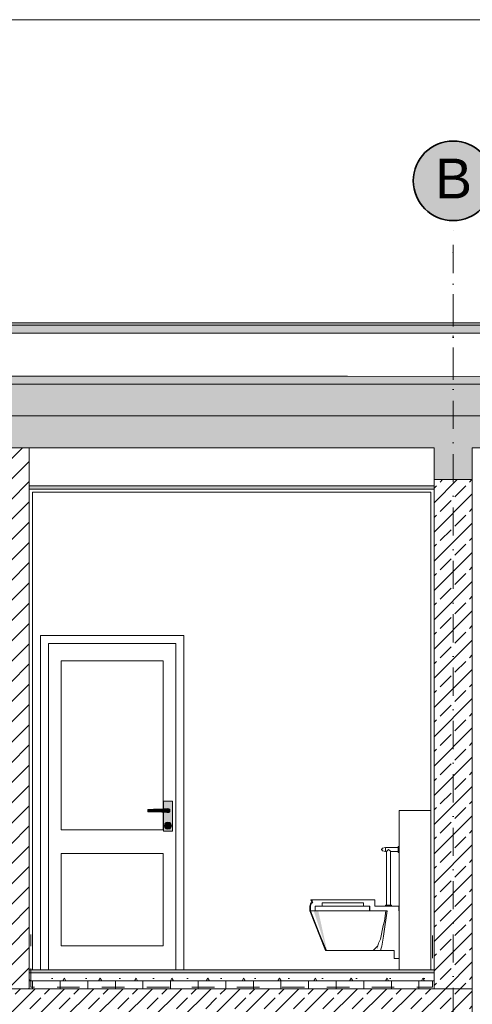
# Model space of a CAD drawing. Header units: millimetres. Extents: x -101298 to -58298, y 45839 to 66839.
# Tile 16 of 124: x -89368 to -86528, y 60652 to 66839. Entities that reach past the tile are written whole.
import ezdxf

# ---------------------------------------------------------------- set-up
doc = ezdxf.new("R2010")
doc.units = ezdxf.units.MM
doc.header["$MEASUREMENT"] = 0
for name, pattern in [('Kropki i Kreski', [335.138881, 176.388884, -88.194442, 0, -70.555556]), ('Przerywana', [282.222223, 141.111112, -141.111112]), ('Wipeout_Contour', [1000, 0, -1000])]:
    doc.linetypes.add(name, pattern=pattern)
for name, color, linetype, lineweight in [('Nowe_Konstrukcja - Belki_Nr_pióra__106', 252, 'Continuous', 13), ('Nowe_Konstrukcja - Belki_Nr_pióra__3', 7, 'Continuous', 13), ('Nowe_Konstrukcja - Stropy_Nr_pióra__21', 7, 'Continuous', 20), ('Nowe_Konstrukcja - Stropy_Nr_pióra__3', 7, 'Continuous', 13), ('Nowe_Konstrukcja - Ściany zew_Nr_pióra__106', 252, 'Continuous', 13), ('Nowe_Konstrukcja - Ściany zew_Nr_pióra__18', 9, 'Continuous', 15), ('Nowe_Konstrukcja - Ściany zew_Nr_pióra__19', 255, 'Continuous', 0), ('Nowe_Konstrukcja - Ściany zew_Nr_pióra__21', 7, 'Continuous', 20), ('Nowe_Konstrukcja - Ściany zew_Nr_pióra__3', 7, 'Continuous', 13), ('Nowe_Osie_Nr_pióra__19', 255, 'Continuous', 0), ('Nowe_Osie_Nr_pióra__3', 7, 'Continuous', 13), ('Nowe_Osie_Nr_pióra__4', 8, 'Continuous', 13), ('Nowe_Osie_Nr_pióra__7', 7, 'Continuous', 35), ('Nowe_Wnętrze - Umeblowanie_Nr_pióra__106', 252, 'Continuous', 13), ('Nowe_Wnętrze - Umeblowanie_Nr_pióra__18', 9, 'Continuous', 15), ('Nowe_Wnętrze - Umeblowanie_Nr_pióra__19', 255, 'Continuous', 0), ('Nowe_Wnętrze - Umeblowanie_Nr_pióra__3', 7, 'Continuous', 13), ('Nowe_zagospodarowanie_Nr_pióra__21', 7, 'Continuous', 20)]:
    doc.layers.add(name, color=color, linetype=linetype, lineweight=lineweight)
for name, color, linetype, lineweight, true_color in [('Nowe_Konstrukcja - Stropy_Nr_pióra__23', 7, 'Continuous', 13, 0x858585), ('Nowe_Konstrukcja - Stropy_Nr_pióra__81', 7, 'Continuous', 13, 0x6a6a6a), ('Nowe_Konstrukcja - Ściany zew_Nr_pióra__102', 7, 'Continuous', 13, 0x3e3e3e), ('Nowe_Konstrukcja - Ściany zew_Nr_pióra__142', 7, 'Continuous', 0, 0xe8e8e8), ('Nowe_Konstrukcja - Ściany zew_Nr_pióra__23', 7, 'Continuous', 13, 0x858585), ('Nowe_Konstrukcja - Ściany zew_Nr_pióra__61', 7, 'Continuous', 18, 0x6a6a6a), ('Nowe_Konstrukcja - Ściany zew_Nr_pióra__62', 7, 'Continuous', 18, 0xaaaaaa), ('Nowe_Konstrukcja - Ściany zew_Nr_pióra__87', 7, 'Continuous', 13, 0x6a6a6a), ('Nowe_Wnętrze - Umeblowanie_Nr_pióra__142', 7, 'Continuous', 0, 0xe8e8e8), ('Nowe_Wnętrze - Umeblowanie_Nr_pióra__62', 7, 'Continuous', 18, 0xaaaaaa)]:
    doc.layers.add(name, color=color, linetype=linetype, lineweight=lineweight, true_color=true_color)
doc.layers.add('Nowe_Konstrukcja - Ściany zew', color=7, linetype='Continuous')
doc.styles.add('STYL_AUTOMATYCZNY_1', font='arial.ttf')
pattern_1 = [(45, (0, 0), (-91.92388, 91.92388), []), (45, (-45.96, 45.96), (-91.92388, 91.92388), [97.5, -32.5])]
pattern_2 = [(90, (0, 0), (-173.20508, 0), [100, -200]), (90, (-86.6, 150), (-173.20508, 0), [100, -200]), (150, (-4e-14, 100), (86.60254, 150), [100, -200]), (150, (-173.2, 100), (86.60254, 150), [100, -200]), (210, (0, 0), (-86.60254, 150), [100, -200]), (210, (-173.2, -7e-14), (-86.60254, 150), [100, -200])]

msp = doc.modelspace()

# ---------------------------------------------------------------- hatches: boundary and pattern name
at = {"layer": 'Nowe_Konstrukcja - Belki_Nr_pióra__106', "linetype": 'Continuous', "lineweight": 13}
msp.add_hatch(color=252, dxfattribs=at).paths.add_polyline_path([(-70407.5, 64934.2), (-96602.8, 64934.2), (-96302.8, 64919.4), (-70707.1, 64919.4)])
at = {"layer": 'Nowe_Konstrukcja - Stropy_Nr_pióra__23', "linetype": 'Continuous', "lineweight": 0, "true_color": 0xe0e0e0}
for points in [[(-96302.8, 64919.4), (-96328.2, 64869.7), (-70681.7, 64869.7), (-70707.1, 64919.4)], [(-96352.8, 64898.5), (-96352.8, 64869.4), (-70657.2, 64869.4), (-70657.2, 64898.5), (-70669.3, 64898.5), (-70669.3, 64869.7), (-96328.2, 64869.7), (-96328.2, 64898.5)], [(-86767.8, 63909.4), (-89307.8, 63909.4), (-89307.8, 63889.4), (-86767.8, 63889.4)], [(-86767.8, 60869.4), (-89307.8, 60869.4), (-89307.8, 60849.4), (-86767.1, 60849.4)]]:
    msp.add_hatch(color=254, dxfattribs=at).paths.add_polyline_path(points)
at = {"layer": 'Nowe_Konstrukcja - Stropy_Nr_pióra__23', "linetype": 'Continuous', "lineweight": 13, "true_color": 0x858585}
msp.add_hatch(color=252, dxfattribs=at).paths.add_polyline_path([(-82267.8, 64599.4), (-96377.8, 64599.4), (-96377.8, 64549.4), (-82267.8, 64549.4)])
h = msp.add_hatch(dxfattribs=at)
h.set_pattern_fill('Beton_zbrojony_0001', color=252, style=0, pattern_type=2)
h.set_pattern_definition(pattern_1)
h.paths.add_polyline_path([(-96667.8, 64349.4), (-96667.8, 63949.4), (-96427.8, 63949.4), (-96427.8, 64149.4), (-86767.8, 64149.4), (-86767.8, 63949.4), (-86527.8, 63949.4), (-86527.8, 64149.4), (-82267.8, 64149.4), (-82267.8, 64349.4)])
h = msp.add_hatch(dxfattribs=at)
h.set_pattern_fill('Beton_zbrojony_0001', color=252, style=0, pattern_type=2)
h.set_pattern_definition(pattern_1)
h.paths.add_polyline_path([(-86527.8, 63949.4), (-86767.8, 63949.4), (-86767.8, 60749.4), (-86527.8, 60749.4)])
h = msp.add_hatch(dxfattribs=at)
h.set_pattern_fill('Beton_lekki_0001', color=252, style=0, pattern_type=2)
h.set_pattern_definition([(0, (0, 0), (0, 389.7114), [24.375, -200.625]), (0, (112.5, 194.86), (0, 389.7114), [24.375, -200.625]), (60, (0, 0), (-337.5, 194.8557), [24.375, -200.625]), (60, (225, 0), (-337.5, 194.8557), [24.375, -200.625]), (120, (24.37, 0), (337.5, 194.8557), [24.375, -200.625]), (120, (249.38, 0), (337.5, 194.8557), [24.375, -200.625]), (0, (0, 37.5), (0, 75), [0, -75, 0, -112.5]), (45, (37.5, 37.5), (-53.03301, 53.03301), [0, -56.25, 0, -93.75])])
h.paths.add_polyline_path([(-86767.1, 60849.4), (-89307.8, 60849.4), (-89307.8, 60799.4), (-86765.5, 60799.4)])
h = msp.add_hatch(dxfattribs=at)
h.set_pattern_fill('Styropian_0001', color=252, style=0, pattern_type=2)
h.set_pattern_definition(pattern_2)
h.paths.add_polyline_path([(-86765.5, 60799.4), (-89307.8, 60799.4), (-89307.8, 60749.4), (-86763.9, 60749.4)])
h = msp.add_hatch(dxfattribs=at)
h.set_pattern_fill('Beton_zbrojony_0001', color=252, style=0, pattern_type=2)
h.set_pattern_definition(pattern_1)
h.paths.add_polyline_path([(-96667.8, 60349.4), (-96427.8, 60349.4), (-96427.8, 60549.4), (-86767.8, 60549.4), (-86767.8, 60349.4), (-86527.8, 60349.4), (-86527.8, 60549.4), (-86527.8, 60749.4), (-96667.8, 60749.4), (-96667.8, 60549.4)])
at = {"layer": 'Nowe_Konstrukcja - Ściany zew_Nr_pióra__102', "linetype": 'Continuous', "lineweight": 13, "true_color": 0x3e3e3e}
for points in [[(-88444.3, 61880.7), (-88445.5, 61879.4), (-88444.2, 61879.4), (-88443.8, 61879.8)], [(-88444.2, 61859.4), (-88445.5, 61859.4), (-88444.3, 61858.1), (-88443.8, 61859)], [(-88437.8, 61857.4), (-88443.8, 61859), (-88444.3, 61858.1), (-88437.8, 61856.4)], [(-88431.8, 61859), (-88437.8, 61857.4), (-88437.8, 61856.4), (-88431.3, 61858.1)], [(-88427.4, 61863.4), (-88431.8, 61859), (-88431.3, 61858.1), (-88426.5, 61862.9)], [(-88444.8, 61783.4), (-88443.9, 61786.9), (-88444.7, 61787.4), (-88445.8, 61783.4)], [(-88443.9, 61779.9), (-88444.8, 61783.4), (-88445.8, 61783.4), (-88444.7, 61779.4)], [(-88441.3, 61777.3), (-88443.9, 61779.9), (-88444.7, 61779.4), (-88441.8, 61776.5)], [(-88437.8, 61776.4), (-88441.3, 61777.3), (-88441.8, 61776.5), (-88437.8, 61775.4)], [(-88434.3, 61777.3), (-88437.8, 61776.4), (-88437.8, 61775.4), (-88433.8, 61776.5)], [(-88431.7, 61779.9), (-88434.3, 61777.3), (-88433.8, 61776.5), (-88430.9, 61779.4)]]:
    msp.add_hatch(color=250, dxfattribs=at).paths.add_polyline_path(points)
at = {"layer": 'Nowe_Konstrukcja - Ściany zew_Nr_pióra__106', "linetype": 'Continuous', "lineweight": 13}
for points in [[(-88455.1, 61764.4), (-88457.8, 61774.4), (-88459.8, 61774.4), (-88456.8, 61763.4)], [(-88447.8, 61757.1), (-88455.1, 61764.4), (-88456.8, 61763.4), (-88448.8, 61755.3)], [(-88437.8, 61754.4), (-88447.8, 61757.1), (-88448.8, 61755.3), (-88437.8, 61752.4)], [(-88427.8, 61757.1), (-88437.8, 61754.4), (-88437.8, 61752.4), (-88426.8, 61755.3)], [(-88434.3, 61789.5), (-88431.7, 61786.9), (-88430.9, 61787.4), (-88433.8, 61790.3)]]:
    msp.add_hatch(color=252, dxfattribs=at).paths.add_polyline_path(points)
at = {"layer": 'Nowe_Konstrukcja - Ściany zew_Nr_pióra__142', "linetype": 'Continuous', "lineweight": 0, "true_color": 0xe8e8e8}
msp.add_hatch(color=254, dxfattribs=at).paths.add_polyline_path([(-88420.5, 61784.4), (-88417.8, 61774.4), (-88415.8, 61774.4), (-88418.7, 61785.4)])
at = {"layer": 'Nowe_Konstrukcja - Ściany zew_Nr_pióra__18', "linetype": 'Continuous', "lineweight": 15}
for points in [[(-88502.9, 61878.2), (-88529.3, 61877.4), (-88529.3, 61861.4), (-88502.9, 61860.6)], [(-88476.2, 61879), (-88502.9, 61878.2), (-88502.9, 61860.6), (-88476.2, 61859.8)], [(-88462.8, 61879.4), (-88476.2, 61879), (-88476.2, 61859.8), (-88462.8, 61859.4)], [(-88437.8, 61859.4), (-88432.8, 61860.7), (-88429.1, 61864.4), (-88427.8, 61869.4), (-88429.1, 61874.4), (-88432.8, 61878.1), (-88437.8, 61879.4), (-88462.8, 61879.4), (-88462.8, 61859.4)], [(-88417.8, 61774.4), (-88420.5, 61764.4), (-88418.7, 61763.4), (-88415.8, 61774.4)]]:
    msp.add_hatch(color=9, dxfattribs=at).paths.add_polyline_path(points)
h = msp.add_hatch(color=9, dxfattribs=at)
h.paths.add_polyline_path([(-88466.3, 61879.3), (-88462.8, 61879.4), (-88445.5, 61879.4), (-88444.3, 61880.7), (-88437.8, 61882.4), (-88431.3, 61880.7), (-88426.5, 61875.9), (-88424.8, 61869.4), (-88426.5, 61862.9), (-88431.3, 61858.1), (-88437.8, 61856.4), (-88444.3, 61858.1), (-88445.5, 61859.4), (-88462.8, 61859.4), (-88466.3, 61859.5), (-88466.3, 61739.4), (-88409.3, 61739.4), (-88409.3, 61929.4), (-88466.3, 61929.4)])
h.paths.add_polyline_path([(-88459.8, 61774.4), (-88456.8, 61785.4), (-88448.8, 61793.5), (-88437.8, 61796.4), (-88426.8, 61793.5), (-88418.7, 61785.4), (-88415.8, 61774.4), (-88418.7, 61763.4), (-88426.8, 61755.3), (-88437.8, 61752.4), (-88448.8, 61755.3), (-88456.8, 61763.4)], flags=0)
h = msp.add_hatch(color=9, dxfattribs=at)
h.paths.add_polyline_path([(-88457.8, 61774.4), (-88455.1, 61764.4), (-88447.8, 61757.1), (-88437.8, 61754.4), (-88427.8, 61757.1), (-88420.5, 61764.4), (-88417.8, 61774.4), (-88420.5, 61784.4), (-88427.8, 61791.7), (-88437.8, 61794.4), (-88447.8, 61791.7), (-88455.1, 61784.4)])
h.paths.add_polyline_path([(-88444.7, 61779.4), (-88445.8, 61783.4), (-88444.7, 61787.4), (-88441.8, 61790.3), (-88437.8, 61791.4), (-88433.8, 61790.3), (-88430.9, 61787.4), (-88429.8, 61783.4), (-88430.9, 61779.4), (-88433.8, 61776.5), (-88437.8, 61775.4), (-88441.8, 61776.5)], flags=0)
at = {"layer": 'Nowe_Konstrukcja - Ściany zew_Nr_pióra__19', "linetype": 'Continuous', "lineweight": 0}
for points in [[(-88437.8, 61794.4), (-88427.8, 61791.7), (-88426.8, 61793.5), (-88437.8, 61796.4)], [(-88427.8, 61791.7), (-88420.5, 61784.4), (-88418.7, 61785.4), (-88426.8, 61793.5)]]:
    msp.add_hatch(color=255, dxfattribs=at).paths.add_polyline_path(points)
at = {"layer": 'Nowe_Konstrukcja - Ściany zew_Nr_pióra__23', "linetype": 'Continuous', "lineweight": 13, "true_color": 0x858585}
h = msp.add_hatch(dxfattribs=at)
h.set_pattern_fill('Styropian_0001', color=252, style=0, pattern_type=2)
h.set_pattern_definition(pattern_2)
h.paths.add_polyline_path([(-96667.8, 64869.4), (-96667.8, 64819.4), (-96547.8, 64819.4), (-96427.8, 64819.4), (-96427.8, 64549.4), (-96427.8, 64449.4), (-82267.8, 64449.4), (-82267.8, 64549.4), (-96377.8, 64549.4), (-96377.8, 64869.4), (-96427.8, 64869.4), (-96547.8, 64869.4)])
h = msp.add_hatch(dxfattribs=at)
h.set_pattern_fill('Styropian_0001', color=252, style=0, pattern_type=2)
h.set_pattern_definition(pattern_2)
h.paths.add_polyline_path([(-82267.8, 64449.4), (-96427.8, 64449.4), (-96427.8, 64349.4), (-82267.8, 64349.4)])
h = msp.add_hatch(dxfattribs=at)
h.set_pattern_fill('Bloczki_ceramiczne_0001', color=252, style=0, pattern_type=2)
h.set_pattern_definition([(45, (0, 0), (-63.63961, 63.63961), [])])
h.paths.add_polyline_path([(-89307.8, 64149.4), (-89427.8, 64149.4), (-89427.8, 60749), (-89307.8, 60749)])
for points in [[(-88437.8, 61881.4), (-88431.8, 61879.8), (-88431.3, 61880.7), (-88437.8, 61882.4)], [(-88431.8, 61879.8), (-88427.4, 61875.4), (-88426.5, 61875.9), (-88431.3, 61880.7)], [(-88437.8, 61790.4), (-88434.3, 61789.5), (-88433.8, 61790.3), (-88437.8, 61791.4)], [(-88420.5, 61764.4), (-88427.8, 61757.1), (-88426.8, 61755.3), (-88418.7, 61763.4)]]:
    msp.add_hatch(color=252, dxfattribs=at).paths.add_polyline_path(points)
at = {"layer": 'Nowe_Konstrukcja - Ściany zew_Nr_pióra__61', "linetype": 'Continuous', "lineweight": 18, "true_color": 0x6a6a6a}
for points in [[(-88443.8, 61879.8), (-88437.8, 61881.4), (-88437.8, 61882.4), (-88444.3, 61880.7)], [(-88444.2, 61859.4), (-88443.8, 61859), (-88437.8, 61857.4), (-88431.8, 61859), (-88427.4, 61863.4), (-88425.8, 61869.4), (-88427.4, 61875.4), (-88431.8, 61879.8), (-88437.8, 61881.4), (-88443.8, 61879.8), (-88444.2, 61879.4), (-88437.8, 61879.4), (-88432.8, 61878.1), (-88429.1, 61874.4), (-88427.8, 61869.4), (-88429.1, 61864.4), (-88432.8, 61860.7), (-88437.8, 61859.4)], [(-88425.8, 61869.4), (-88427.4, 61863.4), (-88426.5, 61862.9), (-88424.8, 61869.4)], [(-88444.8, 61783.4), (-88443.9, 61779.9), (-88441.3, 61777.3), (-88437.8, 61776.4), (-88434.3, 61777.3), (-88431.7, 61779.9), (-88430.8, 61783.4), (-88431.7, 61786.9), (-88434.3, 61789.5), (-88437.8, 61790.4), (-88441.3, 61789.5), (-88443.9, 61786.9)], [(-88443.9, 61786.9), (-88441.3, 61789.5), (-88441.8, 61790.3), (-88444.7, 61787.4)], [(-88430.8, 61783.4), (-88431.7, 61779.9), (-88430.9, 61779.4), (-88429.8, 61783.4)]]:
    msp.add_hatch(color=251, dxfattribs=at).paths.add_polyline_path(points)
at = {"layer": 'Nowe_Konstrukcja - Ściany zew_Nr_pióra__62', "linetype": 'Continuous', "lineweight": 18, "true_color": 0xaaaaaa}
for points in [[(-88555.2, 61876.7), (-88563.3, 61876.4), (-88563.3, 61862.4), (-88555.2, 61862.1)], [(-88529.3, 61877.4), (-88555.2, 61876.7), (-88555.2, 61862.1), (-88529.3, 61861.4)], [(-88455.1, 61784.4), (-88447.8, 61791.7), (-88448.8, 61793.5), (-88456.8, 61785.4)]]:
    msp.add_hatch(color=253, dxfattribs=at).paths.add_polyline_path(points)
at = {"layer": 'Nowe_Osie_Nr_pióra__19', "linetype": 'Continuous', "lineweight": 0}
msp.add_hatch(color=255, dxfattribs=at).paths.add_polyline_path([(-86647.8, 65576.6, 1), (-86647.8, 66076.6, 1)])
at = {"layer": 'Nowe_Wnętrze - Umeblowanie_Nr_pióra__106', "linetype": 'Continuous', "lineweight": 13}
for points in [[(-87098.2, 61624.4), (-87090.8, 61630.8), (-87090.8, 61633.4), (-87096.1, 61626.9)], [(-86987.8, 61624.4), (-86992.8, 61624.4), (-86992.8, 61610.9), (-86987.8, 61610.9)], [(-87090.8, 61615.4), (-87072.8, 61611.7), (-87072.8, 61615.4), (-87090.8, 61618.1)], [(-87072.8, 61615.4), (-87072.8, 61611.7), (-87065.5, 61611.7), (-87061.8, 61615.4)], [(-87043.8, 61615.4), (-87040.1, 61611.7), (-86992.8, 61611.7), (-86992.8, 61615.4)], [(-86987.8, 61610.9), (-86992.8, 61610.9), (-86992.8, 61605.4), (-86987.8, 61605.4)], [(-87547.8, 61269.4), (-87543.6, 61269.4), (-87541, 61276.1), (-87539.9, 61289.4)], [(-87543.6, 61269.4), (-87547.8, 61269.4), (-87547.8, 61239.4), (-87543.6, 61239.4)], [(-87539.9, 61289.4), (-87541, 61276.1), (-87535.7, 61289.4)], [(-87175.5, 61239.4), (-87171.3, 61239.4), (-87171.3, 61269.4), (-87175.5, 61269.4)], [(-87066.3, 61269.4), (-87066.3, 61274.4), (-87071.8, 61274.4), (-87071.8, 61269.4)], [(-87096.4, 61016.6), (-87088.8, 61060.3), (-87064.1, 61226), (-87062.2, 61239.4), (-87069.4, 61239.4), (-87079.2, 61175.3)], [(-87088.8, 61060.3), (-87085.3, 61080), (-87064.1, 61226)], [(-87086.1, 61146.4), (-87079.2, 61175.3), (-87072.3, 61239.4)], [(-87120.7, 61020.2), (-87122.2, 60989.4), (-87116, 61035.9)]]:
    msp.add_hatch(color=252, dxfattribs=at).paths.add_polyline_path(points)
at = {"layer": 'Nowe_Wnętrze - Umeblowanie_Nr_pióra__142', "linetype": 'Continuous', "lineweight": 0, "true_color": 0xe8e8e8}
for points in [[(-86992.8, 61637.1), (-87072.8, 61637.1), (-87072.8, 61633.4), (-86992.8, 61633.4)], [(-86987.8, 61643.5), (-86992.8, 61643.5), (-86992.8, 61637.9), (-86987.8, 61637.9)], [(-87541.5, 61239.4), (-87543.6, 61239.4), (-87510.4, 61155.1)], [(-87541.5, 61239.4), (-87510.4, 61155.1), (-87488.3, 61099)]]:
    msp.add_hatch(color=254, dxfattribs=at).paths.add_polyline_path(points)
at = {"layer": 'Nowe_Wnętrze - Umeblowanie_Nr_pióra__18', "linetype": 'Continuous', "lineweight": 15}
for points in [[(-87096.1, 61626.9), (-87098.2, 61626.9), (-87098.2, 61624.4)], [(-87098.2, 61624.4), (-87098.2, 61621.9), (-87096.1, 61621.9)]]:
    msp.add_hatch(color=9, dxfattribs=at).paths.add_polyline_path(points)
at = {"layer": 'Nowe_Wnętrze - Umeblowanie_Nr_pióra__19', "linetype": 'Continuous', "lineweight": 0}
msp.add_hatch(color=255, dxfattribs=at).paths.add_polyline_path([(-87439.5, 60989.4), (-87494.1, 61239.4), (-87523.2, 61239.4)])
at = {"layer": 'Nowe_Wnętrze - Umeblowanie_Nr_pióra__62', "linetype": 'Continuous', "lineweight": 18, "true_color": 0xaaaaaa}
for points in [[(-87096.1, 61621.9), (-87090.8, 61615.4), (-87090.8, 61618.1), (-87098.2, 61624.4)], [(-87530.1, 61294.7), (-87539.9, 61309.4), (-87532.9, 61289.4), (-87528.3, 61289.4)], [(-87535.3, 61309.4), (-87539.9, 61309.4), (-87530.1, 61294.7)], [(-87052.8, 61269.4), (-87052.8, 61274.4), (-87066.3, 61274.4), (-87066.3, 61269.4)], [(-87079.2, 61175.3), (-87069.4, 61239.4), (-87072.3, 61239.4)]]:
    msp.add_hatch(color=253, dxfattribs=at).paths.add_polyline_path(points)

# ---------------------------------------------------------------- linework, layer by layer
at = {"layer": 'Nowe_Konstrukcja - Belki_Nr_pióra__3', "color": 7, "linetype": 'Continuous', "lineweight": 13}
for p, q in [((-70407.5, 64934.2), (-96602.8, 64934.2)), ((-70707.1, 64919.4), (-96302.8, 64919.4)), ((-70657.2, 64869.4), (-96352.8, 64869.4)), ((-70681.7, 64869.7), (-96328.2, 64869.7))]:
    msp.add_line(p, q, dxfattribs=at)
at = {"layer": 'Nowe_Konstrukcja - Stropy_Nr_pióra__21', "color": 7, "linetype": 'Continuous', "lineweight": 20}
for p, q in [((-86527.8, 60849.4), (-86527.8, 60869.4)), ((-86527.8, 60799.4), (-86527.8, 60849.4)), ((-86527.8, 60749.4), (-86527.8, 60799.4)), ((-86527.8, 60549.4), (-86527.8, 60749.4))]:
    msp.add_line(p, q, dxfattribs=at)
at = {"layer": 'Nowe_Konstrukcja - Stropy_Nr_pióra__21', "color": 7, "linetype": 'Continuous', "lineweight": 20, "flags": 128}
for points in [[(-96667.8, 64349.4), (-96667.8, 63949.4), (-96427.8, 63949.4), (-96427.8, 64149.4), (-86767.8, 64149.4), (-86767.8, 63949.4), (-86527.8, 63949.4), (-86527.8, 64149.4), (-82267.8, 64149.4), (-82267.8, 64349.4)], [(-86527.8, 63949.4), (-86767.8, 63949.4), (-86767.8, 60749.4), (-86527.8, 60749.4)], [(-96667.8, 60349.4), (-96427.8, 60349.4), (-96427.8, 60549.4), (-86767.8, 60549.4), (-86767.8, 60349.4), (-86527.8, 60349.4), (-86527.8, 60549.4), (-86527.8, 60749.4), (-96667.8, 60749.4), (-96667.8, 60549.4)]]:
    msp.add_lwpolyline(points, close=True, dxfattribs=at)
at = {"layer": 'Nowe_Konstrukcja - Stropy_Nr_pióra__3', "color": 7, "linetype": 'Continuous', "lineweight": 13}
for p, q in [((-96377.8, 64549.4), (-82661.6, 64549.4)), ((-89307.8, 64149.4), (-86767.8, 64149.4)), ((-89307.8, 63909.4), (-86767.8, 63909.4)), ((-89307.8, 63909.4), (-86767.8, 63909.4)), ((-89307.8, 63889.4), (-86767.8, 63889.4)), ((-89307.8, 63889.4), (-86767.8, 63889.4)), ((-89307.8, 60849.4), (-86767.1, 60849.4)), ((-89307.8, 60849.4), (-86767.1, 60849.4)), ((-89307.8, 60799.4), (-86765.5, 60799.4)), ((-89307.8, 60799.4), (-86765.5, 60799.4)), ((-96407.8, 60749.4), (-86527.8, 60749.4))]:
    msp.add_line(p, q, dxfattribs=at)
at = {"layer": 'Nowe_Konstrukcja - Stropy_Nr_pióra__81', "color": 251, "linetype": 'Continuous', "lineweight": 13, "true_color": 0x6a6a6a}
for p, q in [((-87310.3, 64349.4), (-79957.8, 64349.4)), ((-87310.3, 64349.4), (-79957.8, 64349.4)), ((-87310.3, 60749.4), (-86527.8, 60749.4)), ((-87310.3, 60749.4), (-86527.8, 60749.4))]:
    msp.add_line(p, q, dxfattribs=at)
at = {"layer": 'Nowe_Konstrukcja - Ściany zew_Nr_pióra__21', "color": 7, "linetype": 'Continuous', "lineweight": 20}
msp.add_line((-86787.8, 60869.4), (-86767.8, 60869.4), dxfattribs=at)
at = {"layer": 'Nowe_Konstrukcja - Ściany zew_Nr_pióra__21', "color": 7, "linetype": 'Przerywana', "lineweight": 20, "flags": 128}
msp.add_lwpolyline([(-86777.8, 61084), (-86777.8, 60758.8), (-89297.8, 60759), (-89297.8, 61089.8)], dxfattribs=at)
at = {"layer": 'Nowe_Konstrukcja - Ściany zew_Nr_pióra__3', "color": 7, "linetype": 'Continuous', "lineweight": 13}
for p, q in [((-96377.8, 64599.4), (-82622.4, 64599.4)), ((-89307.8, 60749), (-89307.8, 64149.4)), ((-89307.8, 64149.4), (-89287.8, 64149.4)), ((-89307.8, 60869.4), (-89307.8, 64149.4)), ((-86787.8, 64149.4), (-86767.8, 64149.4)), ((-86767.8, 60749.4), (-86767.8, 64149.4)), ((-86767.8, 60869.4), (-86767.8, 64149.4)), ((-86767.8, 60869.4), (-86767.8, 63969.4)), ((-86767.8, 60869.4), (-86767.8, 63969.4)), ((-86527.8, 60869.4), (-86527.8, 63969.4)), ((-86527.8, 60869.4), (-86527.8, 63969.4)), ((-89287.8, 60869.4), (-89287.8, 63869.4)), ((-89287.8, 63869.4), (-86787.8, 63869.4)), ((-86787.8, 60869.4), (-86787.8, 63869.4)), ((-89237.8, 62969.4), (-89237.8, 60869.4)), ((-88337.8, 62969.4), (-89237.8, 62969.4)), ((-88337.8, 60869.4), (-88337.8, 62969.4)), ((-89187.8, 62919.4), (-89187.8, 60869.4)), ((-88387.8, 62919.4), (-89187.8, 62919.4)), ((-88387.8, 60869.4), (-88387.8, 62919.4)), ((-89107.8, 62809.4), (-88467.8, 62809.4)), ((-89107.8, 61749.4), (-89107.8, 62809.4)), ((-88467.8, 62809.4), (-88467.8, 61879.3)), ((-88555.2, 61876.7), (-88563.3, 61876.4)), ((-88563.3, 61876.4), (-88563.3, 61862.4)), ((-88529.3, 61877.4), (-88555.2, 61876.7)), ((-88502.9, 61878.2), (-88529.3, 61877.4)), ((-88476.2, 61879), (-88502.9, 61878.2)), ((-88462.8, 61879.4), (-88476.2, 61879)), ((-88409.3, 61929.4), (-88466.3, 61929.4)), ((-88466.3, 61929.4), (-88466.3, 61879.3)), ((-88437.8, 61879.4), (-88462.8, 61879.4)), ((-88444.3, 61880.7), (-88445.5, 61879.4)), ((-88437.8, 61882.4), (-88444.3, 61880.7)), ((-88443.8, 61879.8), (-88444.2, 61879.4)), ((-88437.8, 61881.4), (-88443.8, 61879.8)), ((-88431.3, 61880.7), (-88437.8, 61882.4)), ((-88431.8, 61879.8), (-88437.8, 61881.4)), ((-88432.8, 61878.1), (-88437.8, 61879.4)), ((-88429.1, 61874.4), (-88432.8, 61878.1)), ((-88427.4, 61875.4), (-88431.8, 61879.8)), ((-88426.5, 61875.9), (-88431.3, 61880.7)), ((-88427.8, 61869.4), (-88429.1, 61874.4)), ((-88429.1, 61864.4), (-88427.8, 61869.4)), ((-88425.8, 61869.4), (-88427.4, 61875.4)), ((-88427.4, 61863.4), (-88425.8, 61869.4)), ((-88424.8, 61869.4), (-88426.5, 61875.9)), ((-88426.5, 61862.9), (-88424.8, 61869.4)), ((-88409.3, 61739.4), (-88409.3, 61929.4)), ((-88563.3, 61862.4), (-88555.2, 61862.1)), ((-88555.2, 61862.1), (-88529.3, 61861.4)), ((-88529.3, 61861.4), (-88502.9, 61860.6)), ((-88502.9, 61860.6), (-88476.2, 61859.8)), ((-88476.2, 61859.8), (-88462.8, 61859.4)), ((-88467.8, 61859.5), (-88467.8, 61749.4)), ((-88466.3, 61859.5), (-88466.3, 61739.4)), ((-88462.8, 61859.4), (-88437.8, 61859.4)), ((-88445.5, 61859.4), (-88444.3, 61858.1)), ((-88444.3, 61858.1), (-88437.8, 61856.4)), ((-88444.2, 61859.4), (-88443.8, 61859)), ((-88443.8, 61859), (-88437.8, 61857.4)), ((-88437.8, 61859.4), (-88432.8, 61860.7)), ((-88437.8, 61857.4), (-88431.8, 61859)), ((-88437.8, 61856.4), (-88431.3, 61858.1)), ((-88432.8, 61860.7), (-88429.1, 61864.4)), ((-88431.8, 61859), (-88427.4, 61863.4)), ((-88431.3, 61858.1), (-88426.5, 61862.9)), ((-88467.8, 61749.4), (-89107.8, 61749.4)), ((-88456.8, 61785.4), (-88459.8, 61774.4)), ((-88459.8, 61774.4), (-88456.8, 61763.4)), ((-88455.1, 61784.4), (-88457.8, 61774.4)), ((-88457.8, 61774.4), (-88455.1, 61764.4)), ((-88448.8, 61793.5), (-88456.8, 61785.4)), ((-88456.8, 61763.4), (-88448.8, 61755.3)), ((-88447.8, 61791.7), (-88455.1, 61784.4)), ((-88455.1, 61764.4), (-88447.8, 61757.1)), ((-88437.8, 61796.4), (-88448.8, 61793.5)), ((-88448.8, 61755.3), (-88437.8, 61752.4)), ((-88437.8, 61794.4), (-88447.8, 61791.7)), ((-88447.8, 61757.1), (-88437.8, 61754.4)), ((-88444.7, 61787.4), (-88445.8, 61783.4)), ((-88445.8, 61783.4), (-88444.7, 61779.4)), ((-88443.9, 61786.9), (-88444.8, 61783.4)), ((-88444.8, 61783.4), (-88443.9, 61779.9)), ((-88441.8, 61790.3), (-88444.7, 61787.4)), ((-88444.7, 61779.4), (-88441.8, 61776.5)), ((-88441.3, 61789.5), (-88443.9, 61786.9)), ((-88443.9, 61779.9), (-88441.3, 61777.3)), ((-88437.8, 61791.4), (-88441.8, 61790.3)), ((-88441.8, 61776.5), (-88437.8, 61775.4)), ((-88437.8, 61790.4), (-88441.3, 61789.5)), ((-88441.3, 61777.3), (-88437.8, 61776.4)), ((-88426.8, 61793.5), (-88437.8, 61796.4)), ((-88427.8, 61791.7), (-88437.8, 61794.4)), ((-88433.8, 61790.3), (-88437.8, 61791.4)), ((-88434.3, 61789.5), (-88437.8, 61790.4)), ((-88437.8, 61776.4), (-88434.3, 61777.3)), ((-88437.8, 61775.4), (-88433.8, 61776.5)), ((-88437.8, 61754.4), (-88427.8, 61757.1)), ((-88437.8, 61752.4), (-88426.8, 61755.3)), ((-88431.7, 61786.9), (-88434.3, 61789.5)), ((-88434.3, 61777.3), (-88431.7, 61779.9)), ((-88430.9, 61787.4), (-88433.8, 61790.3)), ((-88433.8, 61776.5), (-88430.9, 61779.4)), ((-88430.8, 61783.4), (-88431.7, 61786.9)), ((-88431.7, 61779.9), (-88430.8, 61783.4)), ((-88429.8, 61783.4), (-88430.9, 61787.4)), ((-88430.9, 61779.4), (-88429.8, 61783.4)), ((-88420.5, 61784.4), (-88427.8, 61791.7)), ((-88427.8, 61757.1), (-88420.5, 61764.4)), ((-88418.7, 61785.4), (-88426.8, 61793.5)), ((-88426.8, 61755.3), (-88418.7, 61763.4)), ((-88417.8, 61774.4), (-88420.5, 61784.4)), ((-88420.5, 61764.4), (-88417.8, 61774.4)), ((-88415.8, 61774.4), (-88418.7, 61785.4)), ((-88418.7, 61763.4), (-88415.8, 61774.4)), ((-88466.3, 61739.4), (-88409.3, 61739.4)), ((-89107.8, 61599.4), (-88467.8, 61599.4)), ((-89107.8, 61019.4), (-89107.8, 61599.4)), ((-88467.8, 61599.4), (-88467.8, 61019.4)), ((-88467.8, 61019.4), (-89107.8, 61019.4)), ((-89307.8, 60869.4), (-86767.8, 60869.4)), ((-96407.8, 60749.4), (-86527.8, 60749.4))]:
    msp.add_line(p, q, dxfattribs=at)
at = {"layer": 'Nowe_Konstrukcja - Ściany zew_Nr_pióra__3', "color": 7, "linetype": 'Continuous', "lineweight": 13, "flags": 128}
msp.add_lwpolyline([(-86987.3, 60939.4), (-86987.3, 60869.4), (-86987.3, 61869.4), (-86787.8, 61869.4)], dxfattribs=at)
at = {"layer": 'Nowe_Osie_Nr_pióra__3', "color": 7, "linetype": 'Kropki i Kreski', "lineweight": 13}
msp.add_point((-86647.8, 65376.6), dxfattribs=at)
msp.add_point((-86647.8, 65376.6), dxfattribs=at)
at = {"layer": 'Nowe_Osie_Nr_pióra__7', "color": 7, "linetype": 'Continuous', "lineweight": 35}
for start, end in [(90, 270), (270, 90)]:
    msp.add_arc((-86647.8, 65826.6), 250, start, end, dxfattribs=at)
at = {"layer": 'Nowe_Wnętrze - Umeblowanie_Nr_pióra__3', "color": 7, "linetype": 'Continuous', "lineweight": 13}
for p, q in [((-87096.1, 61626.9), (-87098.2, 61626.9)), ((-87098.2, 61624.4), (-87096.1, 61626.9)), ((-87098.2, 61624.4), (-87098.2, 61626.9)), ((-87098.2, 61624.4), (-87098.2, 61621.9)), ((-87096.1, 61621.9), (-87098.2, 61624.4)), ((-87098.2, 61621.9), (-87096.1, 61621.9)), ((-87090.8, 61633.4), (-87096.1, 61626.9)), ((-87090.8, 61615.4), (-87096.1, 61621.9)), ((-87072.8, 61637.1), (-87090.8, 61633.4)), ((-87072.8, 61637.1), (-87072.8, 61633.4)), ((-86992.8, 61637.1), (-87072.8, 61637.1)), ((-87072.8, 61633.4), (-87072.8, 61624.4)), ((-87072.8, 61624.4), (-87072.8, 61615.4)), ((-87061.8, 61615.4), (-87052.8, 61624.4)), ((-87052.8, 61624.4), (-87043.8, 61615.4)), ((-86992.8, 61643.5), (-86992.8, 61637.9)), ((-86987.8, 61643.5), (-86992.8, 61643.5)), ((-86992.8, 61637.9), (-86992.8, 61624.4)), ((-86992.8, 61624.4), (-86992.8, 61610.9)), ((-86987.8, 61643.5), (-86987.8, 61637.9)), ((-86987.8, 61637.9), (-86987.8, 61624.4)), ((-86987.8, 61624.4), (-86987.8, 61610.9)), ((-87072.8, 61611.7), (-87090.8, 61615.4)), ((-87072.8, 61615.4), (-87072.8, 61611.7)), ((-87065.4, 61611.7), (-87072.8, 61611.7)), ((-87065.5, 61611.7), (-87061.8, 61615.4)), ((-87065.5, 61611.7), (-87065.5, 61274.4)), ((-87043.8, 61615.4), (-87040.1, 61611.7)), ((-87040.1, 61611.7), (-87040.1, 61274.4)), ((-86992.8, 61611.7), (-87040.1, 61611.7)), ((-86992.8, 61610.9), (-86992.8, 61605.4)), ((-86987.8, 61605.4), (-86992.8, 61605.4)), ((-86987.8, 61610.9), (-86987.8, 61605.4)), ((-87539.9, 61289.4), (-87547.8, 61269.4)), ((-87547.8, 61269.4), (-87543.6, 61269.4)), ((-87547.8, 61239.4), (-87547.8, 61269.4)), ((-87543.6, 61269.4), (-87541, 61276.1)), ((-87543.6, 61239.4), (-87543.6, 61269.4)), ((-87541, 61276.1), (-87535.7, 61289.4)), ((-87535.3, 61309.4), (-87539.9, 61309.4)), ((-87532.9, 61289.4), (-87539.9, 61309.4)), ((-87539.9, 61289.4), (-87535.7, 61289.4)), ((-87535.7, 61289.4), (-87528.3, 61289.4)), ((-87535.3, 61309.4), (-87139.1, 61309.4)), ((-87530.1, 61294.7), (-87535.3, 61309.4)), ((-87528.3, 61289.4), (-87532.9, 61289.4)), ((-87528.3, 61289.4), (-87530.1, 61294.7)), ((-87514.2, 61269.4), (-87468.9, 61269.4)), ((-87514.2, 61239.4), (-87514.2, 61269.4)), ((-87468.9, 61289.4), (-87211.3, 61289.4)), ((-87468.9, 61269.4), (-87468.9, 61289.4)), ((-87468.9, 61269.4), (-87462.2, 61269.4)), ((-87462.2, 61269.4), (-87447.2, 61269.4)), ((-87447.2, 61269.4), (-87425.9, 61269.4)), ((-87425.9, 61269.4), (-87399.8, 61269.4)), ((-87399.8, 61269.4), (-87370.1, 61269.4)), ((-87370.1, 61269.4), (-87339.6, 61269.4)), ((-87339.6, 61269.4), (-87308.5, 61269.4)), ((-87308.5, 61269.4), (-87274.6, 61269.4)), ((-87274.6, 61269.4), (-87241.1, 61269.4)), ((-87241.1, 61269.4), (-87211.3, 61269.4)), ((-87211.3, 61269.4), (-87211.3, 61289.4)), ((-87211.3, 61269.4), (-87171.3, 61269.4)), ((-87171.3, 61239.4), (-87171.3, 61269.4)), ((-87139.1, 61289.4), (-87139.1, 61309.4)), ((-87139.1, 61269.4), (-87139.1, 61289.4)), ((-87139.1, 61269.4), (-86987.8, 61269.4)), ((-87066.3, 61274.4), (-87071.8, 61274.4)), ((-87071.8, 61269.4), (-87071.8, 61274.4)), ((-87052.8, 61274.4), (-87066.3, 61274.4)), ((-87039.3, 61274.4), (-87052.8, 61274.4)), ((-87033.7, 61274.4), (-87039.3, 61274.4)), ((-87033.7, 61269.4), (-87033.7, 61274.4)), ((-86987.8, 61239.4), (-86987.8, 61269.4)), ((-87449.3, 60989.4), (-87547.8, 61239.4)), ((-87543.6, 61239.4), (-87547.8, 61239.4)), ((-87488.3, 61099), (-87543.6, 61239.4)), ((-87543.6, 61239.4), (-87514.2, 61239.4)), ((-87513.2, 61239.4), (-87514.2, 61239.4)), ((-87498.1, 61239.4), (-87513.2, 61239.4)), ((-87474.3, 61239.4), (-87498.1, 61239.4)), ((-87443.6, 61239.4), (-87474.3, 61239.4)), ((-87408.8, 61239.4), (-87443.6, 61239.4)), ((-87372.4, 61239.4), (-87408.8, 61239.4)), ((-87335.1, 61239.4), (-87372.4, 61239.4)), ((-87297.5, 61239.4), (-87335.1, 61239.4)), ((-87246.1, 61239.4), (-87297.5, 61239.4)), ((-87203.5, 61239.4), (-87246.1, 61239.4)), ((-87175.5, 61239.4), (-87203.5, 61239.4)), ((-87171.3, 61239.4), (-87175.5, 61239.4)), ((-87171.3, 61239.4), (-87062.2, 61239.4)), ((-87062.2, 61239.4), (-87085.3, 61080)), ((-87085.3, 61080), (-87062.2, 61239.4)), ((-87079.2, 61175.3), (-87069.4, 61239.4)), ((-86987.8, 61239.4), (-86987.3, 61239.4)), ((-86987.3, 60939.4), (-86987.3, 61239.4)), ((-87103.4, 61062.2), (-87086.1, 61146.4)), ((-87086.1, 61146.4), (-87079.2, 61175.3)), ((-87441.6, 60989.4), (-87488.3, 61099)), ((-87085.3, 61080), (-87096.4, 61016.6)), ((-87096.4, 61016.6), (-87085.3, 61080)), ((-87150.7, 60989.4), (-87120.7, 61020.2)), ((-87120.7, 61020.2), (-87116, 61035.9)), ((-87116, 61035.9), (-87103.4, 61062.2)), ((-87098.6, 61004.5), (-87102.8, 60989.4)), ((-87102.8, 60989.4), (-87098.6, 61004.5)), ((-87096.4, 61016.6), (-87098.6, 61004.5)), ((-87098.6, 61004.5), (-87096.4, 61016.6)), ((-87446.8, 60989.4), (-87449.3, 60989.4)), ((-87441.6, 60989.4), (-87446.8, 60989.4)), ((-87102.8, 60989.4), (-87441.6, 60989.4)), ((-87102.8, 60989.4), (-87017.1, 60989.4)), ((-87017.1, 60939.4), (-87017.1, 60989.4)), ((-87017.1, 60939.4), (-86987.3, 60939.4))]:
    msp.add_line(p, q, dxfattribs=at)

# ---------------------------------------------------------------- texts
at = {"layer": 'Nowe_Osie_Nr_pióra__4', "color": 8, "linetype": 'Continuous', "lineweight": 13, "insert": (-86762.1, 65840.9), "char_height": 250, "attachment_point": 4, "style": 'STYL_AUTOMATYCZNY_1'}
msp.add_mtext('\\A1;{\\pql;\\fArial|b0|i0|c238|p0;\\W1.000000;B}', dxfattribs=at)

# ---------------------------------------------------------------- next in the draw order: wipeouts: each hides what was drawn before it
at = {"color": 254, "linetype": 'Wipeout_Contour', "lineweight": 0, "ltscale": 423136.548994}
msp.add_wipeout([(-79957.8, 64869.4), (-87310.3, 64869.4), (-87310.3, 64599.4), (-79957.8, 64599.4)], dxfattribs=at).dxf.layer = 'Nowe_Konstrukcja - Ściany zew'

# ---------------------------------------------------------------- next in the draw order: linework, layer by layer
at = {"layer": 'Nowe_Konstrukcja - Ściany zew_Nr_pióra__87', "color": 251, "linetype": 'Continuous', "lineweight": 13, "true_color": 0x6a6a6a}
msp.add_line((-87310.3, 64869.4), (-79957.8, 64869.4), dxfattribs=at)
at = {"layer": 'Nowe_Osie_Nr_pióra__3', "color": 7, "linetype": 'Kropki i Kreski', "lineweight": 13}
msp.add_line((-86647.8, 64576.6), (-86647.8, 65576.6), dxfattribs=at)
at = {"layer": 'Nowe_Osie_Nr_pióra__4', "color": 8, "linetype": 'Kropki i Kreski', "lineweight": 13}
msp.add_line((-86647.8, 65114.3), (-86647.8, 49698), dxfattribs=at)
at = {"layer": 'Nowe_zagospodarowanie_Nr_pióra__21', "color": 7, "linetype": 'Continuous', "lineweight": 20, "flags": 128}
msp.add_lwpolyline([(-101298.3, 66838.9), (-101298.3, 45838.9), (-58298.3, 45838.9), (-58298.3, 66838.9)], close=True, dxfattribs=at)

doc.saveas('drawing.dxf')
